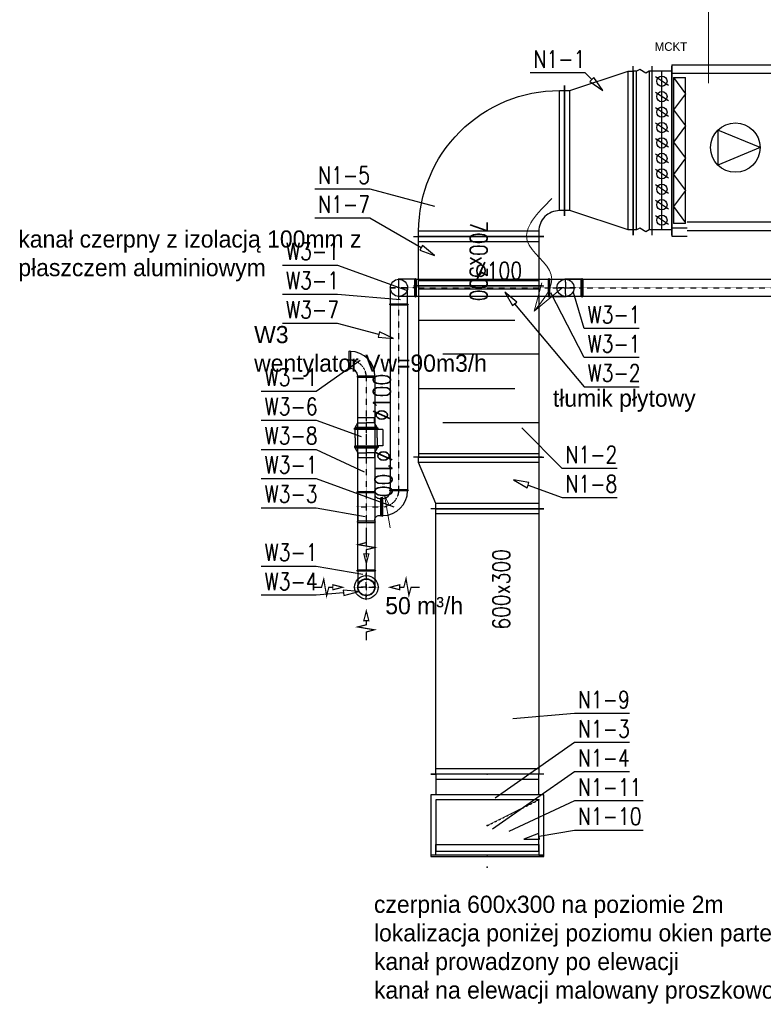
# Model space of a CAD drawing. Header units: millimetres. Extents: x 140532 to 182405, y -11883 to 1516.
# Tile 2 of 23: x 141835 to 142268, y -10800 to -10226. Entities that reach past the tile are written whole.
import ezdxf
from ezdxf.enums import TextEntityAlignment as Align

# ---------------------------------------------------------------- set-up
doc = ezdxf.new("R2010")
doc.units = ezdxf.units.MM
doc.linetypes.add('CENTER', pattern=[0.55, 0.37, -0.06, 0.06, -0.06])
for name, color, linetype in [('1', 7, 'Continuous'), ('opisy', 7, 'Continuous'), ('WEN_N1-_ATRYBUT', 6, 'Continuous'), ('WEN_N1-_OSIE', 2, 'CENTER'), ('WEN_W3-_ATRYBUT', 6, 'Continuous'), ('WEN_W3-_OSIE', 2, 'CENTER')]:
    doc.layers.add(name, color=color, linetype=linetype)
for name, color, linetype, lineweight in [('san opis', 7, 'Continuous', 0), ('WEN_N1-_ZLICZAC', 163, 'Continuous', 30), ('WEN_W3-_ZLICZAC', 21, 'Continuous', 30)]:
    doc.layers.add(name, color=color, linetype=linetype, lineweight=lineweight)
doc.styles.add('STYL_WENTYLE', font='romans.shx', dxfattribs={"width": 0.8})
doc.styles.add('STYL_WENTYLE1', font='txt')

# ---------------------------------------------------------------- blocks, each defined once
blk = doc.blocks.new('G$C920FF791')
at = {"color": 4}
for q in [(8.89, 16.48), (20.47, 13.42)]:
    blk.add_line((4.47, 0), q, dxfattribs=at)
blk.add_spline([(14.67, 65.67), (0.44, 41.03), (14.35, 21.17), (4.47, 0)], degree=3, dxfattribs=at)
blk = doc.blocks.new('G$CB0ABDCA2')
at = {"layer": '1'}
for p, q in [((0, 0.7), (0, 99.2)), ((11, 0.7), (11, 99.2)), ((11, 0.7), (11, 99.2)), ((22.5, 100), (22.5, 0)), ((22.5, 100), (31.5, 100)), ((22.5, 0.7), (22.5, 99.2)), ((31.5, 100), (87.5, 100)), ((87.5, 100), (102.5, 100)), ((102.5, 2.5), (102.5, 101)), ((102.5, 100), (102.5, 3.4)), ((104.5, 98), (102.5, 98)), ((104.3, 98), (104.3, 5.5)), ((106.3, 99.1), (104.5, 98)), ((109.9, 96.9), (106.3, 99.1)), ((111.7, 98), (109.9, 96.9)), ((111.7, 98), (111.7, 5.5)), ((113.5, 98), (111.7, 98)), ((113.5, 2.5), (113.5, 101)), ((2, 96.2), (0, 96.2)), ((1.8, 96.2), (1.8, 3.7)), ((3.8, 97.3), (2, 96.2)), ((7.4, 95.1), (3.8, 97.3)), ((9.2, 96.2), (7.4, 95.1)), ((9.2, 96.2), (9.2, 3.7)), ((11, 96.2), (9.2, 96.2)), ((22.5, 96.2), (11, 96.2)), ((20.5, 87.9), (13, 92.9)), ((16.7, 3.7), (16.7, 96.2)), ((22.5, 95), (31.5, 95)), ((23.5, 92.5), (30.5, 92.5)), ((23.5, 92.5), (23.5, 7.5)), ((23.5, 92.5), (30.5, 83.1)), ((30.5, 7.5), (30.5, 92.5)), ((31.5, 95), (87.5, 95)), ((87.5, 95), (102.5, 95)), ((88.5, 92.5), (98.5, 92.5)), ((88.5, 92.5), (88.5, 10.9)), ((98.5, 10.9), (98.5, 92.5)), ((20.5, 78.9), (13, 83.9)), ((30.5, 83.1), (23.5, 73.7)), ((20.5, 69.9), (13, 74.9)), ((23.5, 73.7), (30.5, 64.3)), ((20.5, 60.9), (13, 65.9)), ((30.5, 64.3), (23.5, 54.9)), ((73.9, 51.7), (49.3, 61.9)), ((49.3, 61.9), (49.3, 41.5)), ((20.5, 51.9), (13, 56.9)), ((23.5, 54.9), (30.5, 45.5)), ((73.9, 51.7), (49.3, 41.5)), ((90, 51.7), (97, 51.7)), ((93.5, 55.2), (93.5, 48.2)), ((20.5, 42.9), (13, 47.9)), ((30.5, 45.5), (23.5, 36.1)), ((20.5, 33.9), (13, 38.9)), ((23.5, 36.1), (30.5, 26.7)), ((20.5, 24.9), (13, 29.9)), ((30.5, 26.7), (23.5, 17.3)), ((20.5, 15.9), (13, 20.9)), ((23.5, 17.3), (30.5, 7.9)), ((20.5, 6.9), (13, 11.9)), ((30.5, 7.5), (23.5, 7.5)), ((31.5, 8.4), (87.5, 8.4)), ((87.5, 8.4), (102.5, 8.4)), ((98.5, 10.9), (88.5, 10.9)), ((106.3, 6.6), (104.5, 5.5)), ((109.9, 4.4), (106.3, 6.6)), ((2, 3.7), (0, 3.7)), ((3.8, 4.8), (2, 3.7)), ((7.4, 2.6), (3.8, 4.8)), ((9.2, 3.7), (7.4, 2.6)), ((11, 3.7), (9.2, 3.7)), ((22.5, 3.7), (11, 3.7)), ((22.5, 5), (31.5, 5)), ((22.5, 0), (31.5, 0)), ((31.5, 3.4), (87.5, 3.4)), ((87.5, 3.4), (102.5, 3.4)), ((104.5, 5.5), (102.5, 5.5)), ((111.7, 5.5), (109.9, 4.4)), ((113.5, 5.5), (111.7, 5.5))]:
    blk.add_line(p, q, dxfattribs=at)
for centre, radius in [((16.7, 90.4), 3), ((16.7, 81.4), 3), ((16.7, 72.4), 3), ((16.7, 63.4), 3), ((59.5, 51.7), 14.4), ((16.7, 54.4), 3), ((93.5, 51.7), 5), ((16.7, 45.4), 3), ((16.7, 36.4), 3), ((16.7, 27.4), 3), ((16.7, 18.4), 3), ((16.7, 9.4), 3)]:
    blk.add_circle(centre, radius, dxfattribs=at)
blk.add_text('MCKT', height=5, dxfattribs=at).set_placement((12.5, 108.1))
blk = doc.blocks.new('TAP215AA300700AA_12')
for p, q in [((0, 370), (0, -370)), ((0, 350), (1000, 350)), ((20, 350), (20, -350)), ((400, 350), (400, -210)), ((800, 350), (800, -210)), ((980, 350), (980, -350)), ((1000, 370), (1000, -370)), ((200, -350), (200, 210)), ((600, -350), (600, 210)), ((0, -350), (1000, -350))]:
    blk.add_line(p, q)
for p in [(0, 0), (1000, 0)]:
    blk.add_point(p)
at = {"layer": 'WEN_N1-_ATRYBUT', "style": 'STYL_WENTYLE', "width": 0.8, "flags": 8}
blk.add_attdef('WENTYLE', text='', height=100, dxfattribs=at).set_placement((0, 0), align=Align.BOTTOM_LEFT)
blk = doc.blocks.new('QBV6333129CNN1-_13')
for p, q in [((-330, 0), (-300, 0)), ((300, 30), (-300, 30)), ((330, 0), (300, 0))]:
    blk.add_line(p, q)
for points in [[(-330, 120), (330, 120), (330, 480), (-330, 480)], [(-300, 150), (300, 150), (300, 450), (-300, 450)]]:
    blk.add_lwpolyline(points, close=True)
blk.add_lwpolyline([(-300, 120), (-300, 0), (300, 0), (300, 120)])
blk.add_point((0, 0))
at = {"layer": 'WEN_N1-_ATRYBUT', "style": 'STYL_WENTYLE', "width": 0.8, "flags": 8}
blk.add_attdef('WENTYLE', text='', height=100, dxfattribs=at).set_placement((0, 300), align=Align.BOTTOM_LEFT)
blk = doc.blocks.new('QBV3733129CNN1-_12')
for p, q in [((500, 880), (500, 850)), ((470, 150), (470, 850)), ((500, 120), (500, 150)), ((-380, 0), (-350, 0)), ((350, 30), (-350, 30)), ((380, 0), (350, 0))]:
    blk.add_line(p, q)
blk.add_lwpolyline([(-350, 0), (-350, 30, -0.414214), (470, 850), (500, 850), (500, 150), (470, 150, 0.414214), (350, 30), (350, 0)], format="xyb", close=True)
for p in [(500, 500), (0, 0)]:
    blk.add_point(p)
at = {"layer": 'WEN_N1-_ATRYBUT', "style": 'STYL_WENTYLE', "width": 0.8, "flags": 8}
blk.add_attdef('WENTYLE', text='', height=100, dxfattribs=at).set_placement((-514.3, 500), align=Align.BOTTOM_LEFT)
blk = doc.blocks.new('QPR6V2992537334CNN1-_11')
for p, q in [((0, 462.5), (0, 492.5)), ((30, 462.5), (30, -462.5)), ((370, 350), (370, -350)), ((400, 350), (400, 380)), ((400, -350), (400, -380)), ((0, -462.5), (0, -492.5))]:
    blk.add_line(p, q)
blk.add_lwpolyline([(0, 462.5), (30, 462.5), (370, 350), (400, 350), (400, -350), (370, -350), (30, -462.5), (0, -462.5)], close=True)
for p in [(0, 0), (400, 0)]:
    blk.add_point(p)
at = {"layer": 'WEN_N1-_ATRYBUT', "style": 'STYL_WENTYLE', "width": 0.8, "flags": 8}
blk.add_attdef('WENTYLE', text='', height=100, dxfattribs=at).set_placement((200, 400), align=Align.BOTTOM_LEFT)
blk = doc.blocks.new('QD-300X700CNN1-_287-56108306_14')
for p, q in [((0, -380), (0, 380)), ((30, -350), (30, 350)), ((257.6, -350), (257.6, 350)), ((287.6, -380), (287.6, 380))]:
    blk.add_line(p, q)
blk.add_lwpolyline([(0, 350), (287.6, 350), (287.6, -350), (0, -350)], close=True)
for p in [(0, 0), (287.6, 0)]:
    blk.add_point(p)
at = {"layer": 'WEN_N1-_ATRYBUT', "style": 'STYL_WENTYLE', "width": 0.8, "flags": 8}
blk.add_attdef('WENTYLE', text='', height=100, dxfattribs=at).set_placement((143.8, 0), align=Align.BOTTOM_LEFT)
at = {"layer": 'WEN_N1-_OSIE', "style": 'STYL_WENTYLE', "width": 0.8, "flags": 8}
blk.add_attdef('FI_KANALU', text='', height=150, dxfattribs=at).set_placement((143.8, 0), align=Align.MIDDLE_CENTER)
blk = doc.blocks.new('QPR2V3736333CNN1-_11')
for p, q in [((0, 350), (0, 380)), ((30, 350), (30, -350)), ((270, 350), (270, -250)), ((300, 350), (300, 380)), ((300, -250), (300, -280)), ((0, -350), (0, -380))]:
    blk.add_line(p, q)
blk.add_lwpolyline([(0, 350), (30, 350), (270, 350), (300, 350), (300, -250), (270, -250), (30, -350), (0, -350)], close=True)
for p in [(0, 0), (300, 50)]:
    blk.add_point(p)
at = {"layer": 'WEN_N1-_ATRYBUT', "style": 'STYL_WENTYLE', "width": 0.8, "flags": 8}
blk.add_attdef('WENTYLE', text='', height=100, dxfattribs=at).set_placement((150, 300), align=Align.BOTTOM_LEFT)
blk = doc.blocks.new('QD-300X600CNN1-_1547-1802414_14')
for p, q in [((0, -330), (0, 330)), ((30, -300), (30, 300)), ((1517.2, -300), (1517.2, 300)), ((1547.2, -330), (1547.2, 330))]:
    blk.add_line(p, q)
blk.add_lwpolyline([(0, 300), (1547.2, 300), (1547.2, -300), (0, -300)], close=True)
for p in [(0, 0), (1547.2, 0)]:
    blk.add_point(p)
at = {"layer": 'WEN_N1-_ATRYBUT', "style": 'STYL_WENTYLE', "width": 0.8, "flags": 8}
blk.add_attdef('WENTYLE', text='', height=100, dxfattribs=at).set_placement((773.6, 0), align=Align.BOTTOM_LEFT)
at = {"layer": 'WEN_N1-_OSIE', "style": 'STYL_WENTYLE', "width": 0.8, "flags": 8}
blk.add_attdef('FI_KANALU', text='', height=150, dxfattribs=at).set_placement((773.6, 0), align=Align.MIDDLE_CENTER)
blk = doc.blocks.new('QD-600X300CNN1-_1500_11')
for points in [[(-30, -30), (630, -30), (630, 330), (-30, 330)], [(0, 0), (600, 0), (600, 300), (0, 300)]]:
    blk.add_lwpolyline(points, close=True)
for p in [(600, 300), (300, 150)]:
    blk.add_point(p)
at = {"layer": 'WEN_N1-_OSIE'}
blk.add_line((300, 150), (600, 300), dxfattribs=at)
at = {"layer": 'WEN_N1-_ATRYBUT', "style": 'STYL_WENTYLE', "width": 0.8, "flags": 8}
blk.add_attdef('WENTYLE', text='', height=100, dxfattribs=at).set_placement((0, 0), align=Align.BOTTOM_LEFT)
blk = doc.blocks.new('QBV63339CNN1-_13')
for p, q in [((-330, 0), (-300, 0)), ((330, 0), (300, 0))]:
    blk.add_line(p, q)
for points in [[(-330, 0), (330, 0), (330, 360), (-330, 360)], [(-300, 30), (300, 30), (300, 330), (-300, 330)]]:
    blk.add_lwpolyline(points, close=True)
blk.add_lwpolyline([(-300, 0), (-300, 0), (300, 0), (300, 0)])
blk.add_point((0, 0))
at = {"layer": 'WEN_N1-_ATRYBUT', "style": 'STYL_WENTYLE', "width": 0.8, "flags": 8}
blk.add_attdef('WENTYLE', text='', height=100, dxfattribs=at).set_placement((0, 180), align=Align.BOTTOM_LEFT)
blk = doc.blocks.new('CSQ_600X300_21')
blk.add_lwpolyline([(0, -300), (-62, -300), (-62, 300), (0, 300)])
blk.add_lwpolyline([(0, 330), (0, -330), (8, -330), (8, 330)], close=True)
for p in [(0, 0), (70, 0)]:
    blk.add_point(p)
at = {"layer": 'WEN_N1-_ATRYBUT', "style": 'STYL_WENTYLE', "width": 0.8, "flags": 8}
blk.add_attdef('WENTYLE', text='', height=100, dxfattribs=at).set_placement((35, 70), align=Align.BOTTOM_LEFT)
blk = doc.blocks.new('BL10090CW3-_12')
for points in [[(100, 50), (100, 150, 1), (93, 150), (93, 50, 1)], [(50, 0), (-50, 0, -1), (-50, 7), (50, 7, -1)]]:
    blk.add_lwpolyline(points, format="xyb", close=True)
for radius in [143, 43]:
    blk.add_arc((93, 7), radius, 90, 180)
for p in [(100, 100), (0, 0)]:
    blk.add_point(p)
at = {"layer": 'WEN_W3-_OSIE'}
blk.add_arc((100, 0), 100, 90, 180, dxfattribs=at)
at = {"layer": 'WEN_W3-_ATRYBUT', "style": 'STYL_WENTYLE', "width": 0.8, "flags": 8}
blk.add_attdef('WENTYLE', text='', height=100, dxfattribs=at).set_placement((-464.3, 0), align=Align.BOTTOM_LEFT)
blk = doc.blocks.new('BL10090CW3-_13')
for p, q in [((-50, 7), (-50, 100)), ((50, 7), (50, 100))]:
    blk.add_line(p, q)
blk.add_lwpolyline([(50, 0), (-50, 0, -1), (-50, 7), (50, 7, -1)], format="xyb", close=True)
blk.add_circle((0, 100), 50)
blk.add_point((0, 0))
at = {"layer": 'WEN_W3-_OSIE'}
for p, q in [((0, 0), (0, 155)), ((-55, 100), (55, 100))]:
    blk.add_line(p, q, dxfattribs=at)
at = {"layer": 'WEN_W3-_ATRYBUT', "style": 'STYL_WENTYLE', "width": 0.8, "flags": 8}
blk.add_attdef('WENTYLE', text='', height=100, dxfattribs=at).set_placement((50, 0), align=Align.BOTTOM_LEFT)
blk = doc.blocks.new('SR-100CW3-_960-5420850994_14')
blk.add_lwpolyline([(0, -50), (0, 50), (960.5, 50), (960.5, -50)], close=True)
for p in [(0, 0), (960.5, 0)]:
    blk.add_point(p)
at = {"layer": 'WEN_W3-_OSIE'}
blk.add_line((0, 0), (960.5, 0), dxfattribs=at)
at = {"layer": 'WEN_W3-_ATRYBUT', "style": 'STYL_WENTYLE', "width": 0.8, "flags": 8}
blk.add_attdef('WENTYLE', text='', height=100, dxfattribs=at).set_placement((480.3, 0), align=Align.BOTTOM_LEFT)
at = {"layer": 'WEN_W3-_OSIE', "style": 'STYL_WENTYLE', "width": 0.8, "flags": 8}
blk.add_attdef('FI_KANALU', text='', height=100, dxfattribs=at).set_placement((480.3, 100), align=Align.MIDDLE_CENTER)
blk = doc.blocks.new('KURM-100-C_12')
for radius in [68.5, 47.95]:
    blk.add_circle((0, 0), radius)
for p in [(0, 75.35), (0, 0)]:
    blk.add_point(p)
at = {"layer": 'WEN_W3-_OSIE'}
for p, q in [((0, -75.35), (0, 75.35)), ((-75.35, 0), (75.35, 0))]:
    blk.add_line(p, q, dxfattribs=at)
at = {"layer": 'WEN_W3-_ATRYBUT', "style": 'STYL_WENTYLE', "width": 0.8, "flags": 8}
blk.add_attdef('WENTYLE', text='', height=100, dxfattribs=at).set_placement((0, 0), align=Align.BOTTOM_LEFT)
blk = doc.blocks.new('wlot_14')
at = {"color": 0, "const_width": 7}
for points in [[(0, 310.2), (0, 260.9), (-46.9, 248), (49.9, 231.5), (0, 218.6), (0, 194.8), (14.6, 194.8), (0, 138.2), (-14.6, 194.8), (0, 194.8)], [(-310.2, 0), (-260.9, 0), (-248, 46.9), (-231.5, -49.9), (-218.6, 0), (-194.8, 0), (-194.8, -14.6), (-138.2, 0), (-194.8, 14.6), (-194.8, 0)], [(310.2, 0), (260.9, 0), (248, -46.9), (231.5, 49.9), (218.6, 0), (194.8, 0), (194.8, 14.6), (138.2, 0), (194.8, -14.6), (194.8, 0)], [(0, -310.2), (0, -260.9), (46.9, -248), (-49.9, -231.5), (0, -218.6), (0, -194.8), (-14.6, -194.8), (0, -138.2), (14.6, -194.8), (0, -194.8)]]:
    blk.add_lwpolyline(points, dxfattribs=at)
at = {"color": 0, "style": 'STYL_WENTYLE1', "flags": 8}
blk.add_attdef('WENTYLE_M3H', text='', height=50, dxfattribs=at).set_placement((-543.9, 22.5), align=Align.BOTTOM_LEFT)
blk = doc.blocks.new('TD-160-100N-SILENT_11')
for p, q in [((56, 64), (28, 48.5)), ((56, 64), (56, -64)), ((56, 64), (59, 64)), ((59, 68.75), (59, -68.75)), ((67, 68.75), (59, 68.75)), ((67, 68.75), (67, -68.75)), ((116, 64), (67, 64)), ((68.5, 95.5), (163.5, 95.5)), ((68.5, 95.5), (68.5, 64)), ((116, 64), (165, 64)), ((163.5, 95.5), (163.5, 64)), ((165, 68.75), (165, -68.75)), ((165, 68.75), (173, 68.75)), ((173, 68.75), (173, -68.75)), ((176, 64), (173, 64)), ((176, 64), (176, -64)), ((176, 64), (204, 48.5)), ((0, 48.5), (0, -48.5)), ((28, 48.5), (0, 48.5)), ((28, 48.5), (28, 0)), ((28, -48.5), (28, 0)), ((204, 48.5), (204, 0)), ((204, 48.5), (232, 48.5)), ((232, 48.5), (232, -48.5)), ((28, -48.5), (0, -48.5)), ((56, -64), (28, -48.5)), ((176, -64), (204, -48.5)), ((204, -48.5), (204, 0)), ((204, -48.5), (232, -48.5)), ((56, -64), (59, -64)), ((67, -68.75), (59, -68.75)), ((116, -64), (67, -64)), ((116, -64), (165, -64)), ((165, -68.75), (173, -68.75)), ((176, -64), (173, -64))]:
    blk.add_line(p, q)
blk = doc.blocks.new('TD-160-100N-SILENTXX_11')
for p in [(0, 0), (232, 0)]:
    blk.add_point(p)
at = {"layer": 'WEN_W3-_OSIE'}
blk.add_line((0, 0), (232, 0), dxfattribs=at)
blk.add_blockref('TD-160-100N-SILENT_11', (0, 0))
at = {"layer": 'WEN_W3-_ATRYBUT', "style": 'STYL_WENTYLE', "width": 0.8, "flags": 8}
blk.add_attdef('WENTYLE', text='', height=100, dxfattribs=at).set_placement((116, 0), align=Align.BOTTOM_LEFT)
blk = doc.blocks.new('TCPL100100CW3-_11')
blk.add_line((7, -50), (173, -50))
for points in [[(7, 50), (16, 50, 0.414214), (40, 74), (40, 83)], [(173, 50), (164, 50, -0.414214), (140, 74), (140, 83)]]:
    blk.add_lwpolyline(points, format="xyb")
for points in [[(140, 90), (40, 90, 1), (40, 83), (140, 83, 1)], [(0, -50), (0, 50, -1), (7, 50), (7, -50, -1)], [(180, -50), (180, 50, 1), (173, 50), (173, -50, 1)]]:
    blk.add_lwpolyline(points, format="xyb", close=True)
for p in [(90, 90), (0, 0), (180, 0)]:
    blk.add_point(p)
at = {"layer": 'WEN_W3-_OSIE'}
for p, q in [((90, -60), (90, 90)), ((0, 0), (180, 0))]:
    blk.add_line(p, q, dxfattribs=at)
at = {"layer": 'WEN_W3-_ATRYBUT', "style": 'STYL_WENTYLE', "width": 0.8, "flags": 8}
blk.add_attdef('WENTYLE', text='', height=100, dxfattribs=at).set_placement((90, 0), align=Align.BOTTOM_LEFT)
blk = doc.blocks.new('BL10090CW3-_11')
for points in [[(-100, 50), (-100, 150, -1), (-93, 150), (-93, 50, -1)], [(-50, 0), (50, 0, 1), (50, 7), (-50, 7, 1)]]:
    blk.add_lwpolyline(points, format="xyb", close=True)
for radius in [143, 43]:
    blk.add_arc((-93, 7), radius, 0, 90)
for p in [(-100, 100), (0, 0)]:
    blk.add_point(p)
at = {"layer": 'WEN_W3-_OSIE'}
blk.add_arc((-100, 0), 100, 0, 90, dxfattribs=at)
at = {"layer": 'WEN_W3-_ATRYBUT', "style": 'STYL_WENTYLE', "width": 0.8, "flags": 8}
blk.add_attdef('WENTYLE', text='', height=100, dxfattribs=at).set_placement((-50, 0), align=Align.BOTTOM_LEFT)
blk = doc.blocks.new('SR-100CW3-_1077-2862573013_14')
blk.add_lwpolyline([(0, -50), (0, 50), (1077.3, 50), (1077.3, -50)], close=True)
for p in [(0, 0), (1077.3, 0)]:
    blk.add_point(p)
at = {"layer": 'WEN_W3-_OSIE'}
blk.add_line((0, 0), (1077.3, 0), dxfattribs=at)
at = {"layer": 'WEN_W3-_ATRYBUT', "style": 'STYL_WENTYLE', "width": 0.8, "flags": 8}
blk.add_attdef('WENTYLE', text='', height=100, dxfattribs=at).set_placement((538.6, 0), align=Align.BOTTOM_LEFT)
at = {"layer": 'WEN_W3-_OSIE', "style": 'STYL_WENTYLE', "width": 0.8, "flags": 8}
blk.add_attdef('FI_KANALU', text='', height=100, dxfattribs=at).set_placement((538.6, 100), align=Align.MIDDLE_CENTER)
blk = doc.blocks.new('SR-100CW3-_1124-3965117491_14')
blk.add_lwpolyline([(0, -50), (0, 50), (1124.4, 50), (1124.4, -50)], close=True)
for p in [(0, 0), (1124.4, 0)]:
    blk.add_point(p)
at = {"layer": 'WEN_W3-_OSIE'}
blk.add_line((0, 0), (1124.4, 0), dxfattribs=at)
at = {"layer": 'WEN_W3-_ATRYBUT', "style": 'STYL_WENTYLE', "width": 0.8, "flags": 8}
blk.add_attdef('WENTYLE', text='', height=100, dxfattribs=at).set_placement((562.2, 0), align=Align.BOTTOM_LEFT)
at = {"layer": 'WEN_W3-_OSIE', "style": 'STYL_WENTYLE', "width": 0.8, "flags": 8}
blk.add_attdef('FI_KANALU', text='', height=100, dxfattribs=at).set_placement((562.2, 100), align=Align.MIDDLE_CENTER)
blk = doc.blocks.new('SR-100CW3-_2625-2183051538_14')
blk.add_lwpolyline([(0, -50), (0, 50), (2625.2, 50), (2625.2, -50)], close=True)
for p in [(0, 0), (2625.2, 0)]:
    blk.add_point(p)
at = {"layer": 'WEN_W3-_OSIE'}
blk.add_line((0, 0), (2625.2, 0), dxfattribs=at)
at = {"layer": 'WEN_W3-_ATRYBUT', "style": 'STYL_WENTYLE', "width": 0.8, "flags": 8}
blk.add_attdef('WENTYLE', text='', height=100, dxfattribs=at).set_placement((1312.6, 0), align=Align.BOTTOM_LEFT)
at = {"layer": 'WEN_W3-_OSIE', "style": 'STYL_WENTYLE', "width": 0.8, "flags": 8}
blk.add_attdef('FI_KANALU', text='', height=100, dxfattribs=at).set_placement((1312.6, 100), align=Align.MIDDLE_CENTER)

msp = doc.modelspace()

# ---------------------------------------------------------------- linework, layer by layer
at = {"layer": 'opisy', "lineweight": 0}
msp.add_line((142236.39, -10100.42), (142236.39, -10263.22), dxfattribs=at)
at = {"layer": 'san opis'}
for q in [(142051, -10522.36), (142050.22, -10508.83)]:
    msp.add_line((142047.64, -10503.29), q, dxfattribs=at)
at = {"layer": 'WEN_N1-_ATRYBUT'}
for points in [[(142168.42, -10261.05), (142167.29, -10262.19), (142174.79, -10267.42), (142169.55, -10259.92), (142168.42, -10261.05), (142164.51, -10257.15), (142132.51, -10257.15)], [(142007.06, -10324.82), (142039.06, -10324.82), (142076.86, -10334.94)], [(142069.05, -10359.13), (142068.25, -10360.52), (142076.85, -10363.63), (142069.85, -10357.75), (142069.05, -10359.13), (142039.06, -10341.82), (142007.06, -10341.82)], [(142183.13, -10487.72), (142151.13, -10487.72), (142127.6, -10464.19)], [(142131.28, -10497.5), (142131.83, -10496), (142122.83, -10494.42), (142130.74, -10499), (142131.28, -10497.5), (142151.13, -10504.72), (142183.13, -10504.72)], [(142190.38, -10630.6), (142158.38, -10630.6), (142122.36, -10633.75)], [(142190.38, -10647.6), (142158.38, -10647.6), (142112.18, -10679.95)], [(142190.38, -10664.6), (142158.38, -10664.6), (142110.53, -10698.11)], [(142198.38, -10681.6), (142158.38, -10681.6), (142120.08, -10699.46)], [(142137.71, -10702.24), (142137.43, -10700.67), (142128.84, -10703.81), (142137.98, -10703.82), (142137.71, -10702.24), (142158.38, -10698.6), (142198.38, -10698.6)]]:
    msp.add_lwpolyline(points, dxfattribs=at)
at = {"layer": 'WEN_W3-_ATRYBUT'}
for points in [[(141988.32, -10369.19), (142020.32, -10369.19), (142060.46, -10383.8)], [(141988.32, -10386.19), (142020.32, -10386.19), (142056.92, -10389.39)], [(142123.45, -10391.85), (142124.68, -10390.82), (142117.67, -10384.96), (142122.22, -10392.88), (142123.45, -10391.85), (142163.98, -10440.15), (142195.98, -10440.15)], [(142195.98, -10423.15), (142163.98, -10423.15), (142144.52, -10385.43)], [(142195.98, -10406.15), (142163.98, -10406.15), (142157.74, -10385.19)], [(142044.31, -10409.61), (142043.89, -10411.16), (142053, -10411.94), (142044.72, -10408.07), (142044.31, -10409.61), (142020.32, -10403.19), (141988.32, -10403.19)], [(141975.82, -10442.66), (142007.82, -10442.66), (142033.53, -10424.66)], [(141975.82, -10459.66), (142007.82, -10459.66), (142034.15, -10469.24)], [(141975.82, -10476.66), (142007.82, -10476.66), (142035.74, -10489.68)], [(141975.82, -10493.66), (142007.82, -10493.66), (142053.09, -10510.13)], [(141975.82, -10510.66), (142007.82, -10510.66), (142036.47, -10515.71)], [(141975.82, -10544.66), (142007.82, -10544.66), (142035.1, -10549.47)], [(142023.76, -10560.26), (142023.9, -10561.86), (142032.72, -10559.48), (142023.62, -10558.67), (142023.76, -10560.26), (142007.82, -10561.66), (141975.82, -10561.66)]]:
    msp.add_lwpolyline(points, dxfattribs=at)

# ---------------------------------------------------------------- block references
at = {"layer": 'san opis'}
msp.add_blockref('G$CB0ABDCA2', (142192.56, -10352.44), dxfattribs=at)
at = {"layer": 'san opis', "rotation": 359.9999999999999}
msp.add_blockref('G$C920FF791', (142130.43, -10396.15), dxfattribs=at)
at = {"layer": 'san opis', "color": 3}
ref = msp.add_blockref('wlot_14', (142037.07, -10557.04), dxfattribs=dict(at, xscale=0.1, yscale=0.1, zscale=0.1))
ref.add_attrib('WENTYLE_M3H', ' 50 m³/h', dxfattribs={"layer": '0', "color": 3, "height": 10, "style": 'STYL_WENTYLE1', "flags": 8}).set_placement((142044.39, -10575.76), align=Align.BOTTOM_LEFT)
at = {"layer": 'WEN_N1-_ZLICZAC'}
ref = msp.add_blockref('QPR6V2992537334CNN1-_11', (142192.56, -10302.49), dxfattribs=dict(at, xscale=0.1, yscale=0.1, zscale=0.1, rotation=180))
ref.add_attrib('WENTYLE', 'N1-1', dxfattribs={"layer": 'WEN_N1-_ATRYBUT', "height": 10, "style": 'STYL_WENTYLE', "width": 0.8, "flags": 8}).set_placement((142134.51, -10257.15), align=Align.BOTTOM_LEFT)
ref = msp.add_blockref('QBV3733129CNN1-_12', (142102.56, -10352.49), dxfattribs=dict(at, xscale=0.1, yscale=0.1, zscale=0.1))
ref.add_attrib('WENTYLE', 'N1-5', dxfattribs={"layer": 'WEN_N1-_ATRYBUT', "height": 10, "style": 'STYL_WENTYLE', "width": 0.8, "flags": 8}).set_placement((142009.06, -10324.82), align=Align.BOTTOM_LEFT)
ref = msp.add_blockref('QD-300X700CNN1-_287-56108306_14', (142102.56, -10352.49), dxfattribs=dict(at, xscale=0.1, yscale=0.1, zscale=0.1, rotation=270))
ref.add_attrib('WENTYLE', 'N1-7', dxfattribs={"layer": 'WEN_N1-_ATRYBUT', "height": 10, "style": 'STYL_WENTYLE', "width": 0.8, "flags": 8}).set_placement((142009.06, -10341.82), align=Align.BOTTOM_LEFT)
ref.add_attrib('FI_KANALU', '700x300', dxfattribs={"layer": 'WEN_N1-_OSIE', "height": 10, "rotation": 270, "style": 'STYL_WENTYLE', "width": 0.8, "flags": 8}).set_placement((142102.56, -10366.87), align=Align.MIDDLE_CENTER)
ref = msp.add_blockref('TAP215AA300700AA_12', (142102.56, -10381.25), dxfattribs=dict(at, xscale=0.1, yscale=0.1, zscale=0.1, rotation=270))
ref.add_attrib('WENTYLE', 'N1-2', dxfattribs={"layer": 'WEN_N1-_ATRYBUT', "height": 10, "style": 'STYL_WENTYLE', "width": 0.8, "flags": 8}).set_placement((142153.13, -10487.72), align=Align.BOTTOM_LEFT)
ref = msp.add_blockref('QPR2V3736333CNN1-_11', (142102.56, -10481.25), dxfattribs=dict(at, xscale=0.1, yscale=0.1, zscale=0.1, rotation=270))
ref.add_attrib('WENTYLE', 'N1-8', dxfattribs={"layer": 'WEN_N1-_ATRYBUT', "height": 10, "style": 'STYL_WENTYLE', "width": 0.8, "flags": 8}).set_placement((142153.13, -10504.72), align=Align.BOTTOM_LEFT)
ref = msp.add_blockref('QD-300X600CNN1-_1547-1802414_14', (142107.56, -10665.97), dxfattribs=dict(at, xscale=0.1, yscale=0.1, zscale=0.1, rotation=90))
ref.add_attrib('WENTYLE', 'N1-9', dxfattribs={"layer": 'WEN_N1-_ATRYBUT', "height": 10, "style": 'STYL_WENTYLE', "width": 0.8, "flags": 8}).set_placement((142160.38, -10630.6), align=Align.BOTTOM_LEFT)
ref.add_attrib('FI_KANALU', '600x300', dxfattribs={"layer": 'WEN_N1-_OSIE', "height": 10, "rotation": 90, "style": 'STYL_WENTYLE', "width": 0.8, "flags": 8}).set_placement((142115.69, -10558.27), align=Align.MIDDLE_CENTER)
ref = msp.add_blockref('QBV6333129CNN1-_13', (142107.56, -10665.97), dxfattribs=dict(at, xscale=0.1000000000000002, yscale=0.1000000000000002, zscale=0.1000000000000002, rotation=180))
ref.add_attrib('WENTYLE', 'N1-3', dxfattribs={"layer": 'WEN_N1-_ATRYBUT', "height": 10, "style": 'STYL_WENTYLE', "width": 0.8, "flags": 8}).set_placement((142160.38, -10647.6), align=Align.BOTTOM_LEFT)
ref = msp.add_blockref('QBV63339CNN1-_13', (142107.56, -10713.97), dxfattribs=dict(at, xscale=0.1, yscale=0.1, zscale=0.1))
ref.add_attrib('WENTYLE', 'N1-4', dxfattribs={"layer": 'WEN_N1-_ATRYBUT', "height": 10, "style": 'STYL_WENTYLE', "width": 0.8, "flags": 8}).set_placement((142160.38, -10664.6), align=Align.BOTTOM_LEFT)
ref = msp.add_blockref('CSQ_600X300_21', (142107.56, -10713.17), dxfattribs=dict(at, xscale=0.1, yscale=0.1, zscale=0.1, rotation=270.0000000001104))
ref.add_attrib('WENTYLE', 'N1-11', dxfattribs={"layer": 'WEN_N1-_ATRYBUT', "height": 10, "style": 'STYL_WENTYLE', "width": 0.8, "flags": 8}).set_placement((142160.38, -10681.6), align=Align.BOTTOM_LEFT)
ref = msp.add_blockref('QD-600X300CNN1-_1500_11', (142077.56, -10710.97), dxfattribs=dict(at, xscale=0.1000000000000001, yscale=0.1000000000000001, zscale=0.1000000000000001))
ref.add_attrib('WENTYLE', 'N1-10', dxfattribs={"layer": 'WEN_N1-_ATRYBUT', "height": 10, "style": 'STYL_WENTYLE', "width": 0.8, "flags": 8}).set_placement((142160.38, -10698.6), align=Align.BOTTOM_LEFT)
at = {"layer": 'WEN_W3-_ZLICZAC'}
ref = msp.add_blockref('SR-100CW3-_2625-2183051538_14', (142163.13, -10382.49), dxfattribs=dict(at, xscale=0.1, yscale=0.1, zscale=0.1))
ref.add_attrib('WENTYLE', 'W3-5', dxfattribs={"layer": 'WEN_W3-_ATRYBUT', "height": 10, "style": 'STYL_WENTYLE', "width": 0.8, "flags": 8}).set_placement((142452.5, -10349.45), align=Align.BOTTOM_LEFT)
ref.add_attrib('FI_KANALU', '%%c100', dxfattribs={"layer": 'WEN_W3-_OSIE', "height": 10, "style": 'STYL_WENTYLE', "width": 0.8, "flags": 8}).set_placement((142294.39, -10372.49), align=Align.MIDDLE_CENTER)
ref = msp.add_blockref('BL10090CW3-_13', (142066.07, -10382.49), dxfattribs=dict(at, xscale=0.1, yscale=0.1, zscale=0.1, rotation=90))
ref.add_attrib('WENTYLE', 'W3-1', dxfattribs={"layer": 'WEN_W3-_ATRYBUT', "height": 10, "style": 'STYL_WENTYLE', "width": 0.8, "flags": 8}).set_placement((141990.32, -10369.19), align=Align.BOTTOM_LEFT)
ref = msp.add_blockref('SR-100CW3-_960-5420850994_14', (142066.07, -10382.49), dxfattribs=dict(at, xscale=0.1, yscale=0.1, zscale=0.1, rotation=359.9999999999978))
ref.add_attrib('WENTYLE', 'W3-2', dxfattribs={"layer": 'WEN_W3-_ATRYBUT', "height": 10, "style": 'STYL_WENTYLE', "width": 0.8, "flags": 8}).set_placement((142165.98, -10440.15), align=Align.BOTTOM_LEFT)
ref.add_attrib('FI_KANALU', '%%c100', dxfattribs={"layer": 'WEN_W3-_OSIE', "height": 10, "style": 'STYL_WENTYLE', "width": 0.8, "flags": 8}).set_placement((142114.1, -10372.49), align=Align.MIDDLE_CENTER)
ref = msp.add_blockref('BL10090CW3-_13', (142056.07, -10392.49), dxfattribs=dict(at, xscale=0.1, yscale=0.1, zscale=0.1))
ref.add_attrib('WENTYLE', 'W3-1', dxfattribs={"layer": 'WEN_W3-_ATRYBUT', "height": 10, "style": 'STYL_WENTYLE', "width": 0.8, "flags": 8}).set_placement((141990.32, -10386.19), align=Align.BOTTOM_LEFT)
ref = msp.add_blockref('BL10090CW3-_13', (142143.13, -10382.49), dxfattribs=dict(at, xscale=0.1, yscale=0.1, zscale=0.1, rotation=270))
ref.add_attrib('WENTYLE', 'W3-1', dxfattribs={"layer": 'WEN_W3-_ATRYBUT', "height": 10, "style": 'STYL_WENTYLE', "width": 0.8, "flags": 8}).set_placement((142165.98, -10423.15), align=Align.BOTTOM_LEFT)
ref = msp.add_blockref('BL10090CW3-_13', (142163.13, -10382.49), dxfattribs=dict(at, xscale=0.1, yscale=0.1, zscale=0.1, rotation=89.99999999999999))
ref.add_attrib('WENTYLE', 'W3-1', dxfattribs={"layer": 'WEN_W3-_ATRYBUT', "height": 10, "style": 'STYL_WENTYLE', "width": 0.8, "flags": 8}).set_placement((142165.98, -10406.15), align=Align.BOTTOM_LEFT)
ref = msp.add_blockref('SR-100CW3-_1077-2862573013_14', (142056.07, -10500.22), dxfattribs=dict(at, xscale=0.1, yscale=0.1, zscale=0.1, rotation=90))
ref.add_attrib('WENTYLE', 'W3-7', dxfattribs={"layer": 'WEN_W3-_ATRYBUT', "height": 10, "style": 'STYL_WENTYLE', "width": 0.8, "flags": 8}).set_placement((141990.32, -10403.19), align=Align.BOTTOM_LEFT)
ref.add_attrib('FI_KANALU', '%%c100', dxfattribs={"layer": 'WEN_W3-_OSIE', "height": 10, "rotation": 90, "style": 'STYL_WENTYLE', "width": 0.8, "flags": 8}).set_placement((142046.07, -10446.35), align=Align.MIDDLE_CENTER)
ref = msp.add_blockref('BL10090CW3-_12', (142027.07, -10424.6), dxfattribs=dict(at, xscale=0.1, yscale=0.1, zscale=0.1, rotation=270))
ref.add_attrib('WENTYLE', 'W3-1', dxfattribs={"layer": 'WEN_W3-_ATRYBUT', "height": 10, "style": 'STYL_WENTYLE', "width": 0.8, "flags": 8}).set_placement((141977.82, -10442.66), align=Align.BOTTOM_LEFT)
ref = msp.add_blockref('SR-100CW3-_1124-3965117491_14', (142037.07, -10434.6), dxfattribs=dict(at, xscale=0.1, yscale=0.1, zscale=0.1, rotation=270))
ref.add_attrib('WENTYLE', 'W3-8', dxfattribs={"layer": 'WEN_W3-_ATRYBUT', "height": 10, "style": 'STYL_WENTYLE', "width": 0.8, "flags": 8}).set_placement((141977.82, -10476.66), align=Align.BOTTOM_LEFT)
ref.add_attrib('FI_KANALU', '%%c100', dxfattribs={"layer": 'WEN_W3-_OSIE', "height": 10, "rotation": 270, "style": 'STYL_WENTYLE', "width": 0.8, "flags": 8}).set_placement((142047.07, -10490.82), align=Align.MIDDLE_CENTER)
ref = msp.add_blockref('TD-160-100N-SILENTXX_11', (142037.07, -10458.32), dxfattribs=dict(at, xscale=0.1, yscale=0.1, zscale=0.1, rotation=270))
ref.add_attrib('WENTYLE', 'W3-6', dxfattribs={"layer": 'WEN_W3-_ATRYBUT', "height": 10, "style": 'STYL_WENTYLE', "width": 0.8, "flags": 8}).set_placement((141977.82, -10459.66), align=Align.BOTTOM_LEFT)
ref = msp.add_blockref('BL10090CW3-_11', (142046.07, -10510.22), dxfattribs=dict(at, xscale=0.09999999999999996, yscale=0.09999999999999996, zscale=0.09999999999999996, rotation=270))
ref.add_attrib('WENTYLE', 'W3-1', dxfattribs={"layer": 'WEN_W3-_ATRYBUT', "height": 10, "style": 'STYL_WENTYLE', "width": 0.8, "flags": 8}).set_placement((141977.82, -10493.66), align=Align.BOTTOM_LEFT)
ref = msp.add_blockref('TCPL100100CW3-_11', (142037.07, -10501.22), dxfattribs=dict(at, xscale=0.1, yscale=0.1, zscale=0.1, rotation=270))
ref.add_attrib('WENTYLE', 'W3-3', dxfattribs={"layer": 'WEN_W3-_ATRYBUT', "height": 10, "style": 'STYL_WENTYLE', "width": 0.8, "flags": 8}).set_placement((141977.82, -10510.66), align=Align.BOTTOM_LEFT)
ref = msp.add_blockref('BL10090CW3-_13', (142037.07, -10547.04), dxfattribs=dict(at, xscale=0.1, yscale=0.1, zscale=0.1, rotation=180))
ref.add_attrib('WENTYLE', 'W3-1', dxfattribs={"layer": 'WEN_W3-_ATRYBUT', "height": 10, "style": 'STYL_WENTYLE', "width": 0.8, "flags": 8}).set_placement((141977.82, -10544.66), align=Align.BOTTOM_LEFT)
ref = msp.add_blockref('KURM-100-C_12', (142037.07, -10557.04), dxfattribs=dict(at, xscale=0.09999999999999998, yscale=0.09999999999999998, zscale=0.09999999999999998))
ref.add_attrib('WENTYLE', 'W3-4', dxfattribs={"layer": 'WEN_W3-_ATRYBUT', "height": 10, "style": 'STYL_WENTYLE', "width": 0.8, "flags": 8}).set_placement((141977.82, -10561.66), align=Align.BOTTOM_LEFT)

# ---------------------------------------------------------------- texts
at = {"layer": 'san opis', "char_height": 10, "attachment_point": 1}
for s, width, insert in [('kanał czerpny z izolacją 100mm z płaszczem aluminiowym', 212.7778, (141834.34, -10349.03)), ('W3\\Pwentylator Vw=90m3/h', 399.5475, (141971.71, -10404.73)), ('tłumik płytowy', 399.5475, (142145.73, -10441.79)), ('czerpnia 600x300 na poziomie 2m\\Plokalizacja poniżej poziomu okien parteru\\Pkanał prowadzony po elewacji\\Pkanał na elewacji malowany proszkowo w kolorze elewacji', 399.5475, (142041.52, -10736.85))]:
    msp.add_mtext_dynamic_manual_height_columns(s, width=width, gutter_width=12.5, heights=[0], dxfattribs=dict(at, insert=insert))

doc.saveas('drawing.dxf')
